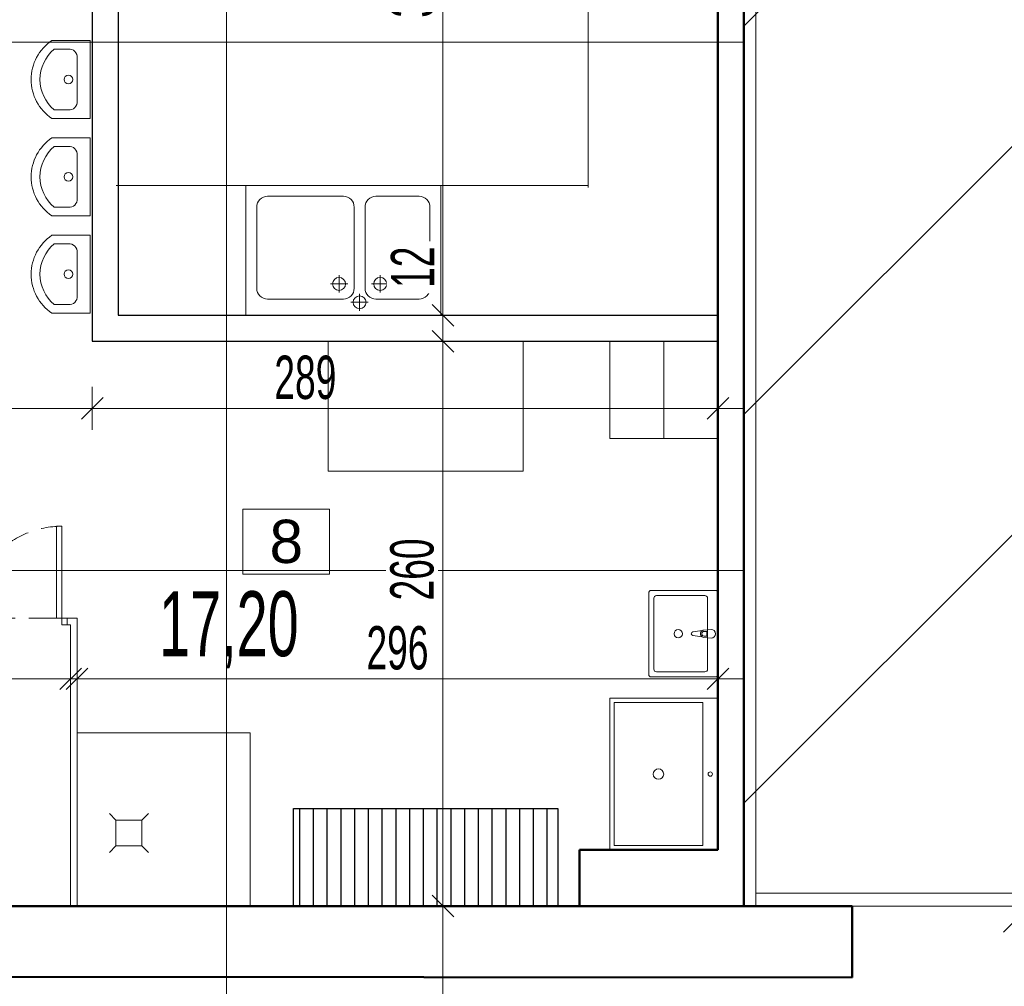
# Model space of a CAD drawing. Header units: millimetres. Extents: x 72202 to 304796, y 21658 to 519946.
# Tile 76 of 139: x 196016 to 196471, y 221114 to 221560. Entities that reach past the tile are written whole.
import ezdxf

# ---------------------------------------------------------------- set-up
doc = ezdxf.new("R2010")
doc.units = ezdxf.units.MM
doc.linetypes.add('DASHED', pattern=[19.05, 12.7, -6.35])
doc.layers.get('0').update_dxf_attribs({"color": 253})
doc.layers.get('Defpoints').update_dxf_attribs({"color": 253})
for name, color, linetype, lineweight in [('DRZWI I OKNA', 253, 'Continuous', 9), ('linia - gruba - projektowana', 253, 'Continuous', 50), ('linia - kreskowanie', 253, 'Continuous', 5), ('linia - meble', 253, 'Continuous', 9), ('LINIA CIENKA', 7, 'Continuous', 13), ('LINIA GRUBA', 253, 'Continuous', 30), ('LINIA WYMIAROWANIE', 253, 'Continuous', 9), ('linie - kreskowanie', 253, 'Continuous', 5), ('OPISY', 253, 'Continuous', 9), ('WOD-KAN', 253, 'Continuous', 9)]:
    doc.layers.add(name, color=color, linetype=linetype, lineweight=lineweight)
doc.layers.add('LINIA-NIE DRUKOWAĆ', color=253, linetype='Continuous', lineweight=20, plot=False)
doc.styles.add('simplex', font='arial.ttf')
doc.styles.get("Standard").update_dxf_attribs({"font": 'ARIALN.TTF', "width": 0.75})
doc.dimstyles.new('sebek100', dxfattribs={"dimtxt": 17, "dimasz": 10, "dimexe": 10, "dimexo": 20, "dimgap": 4, "dimtad": 1, "dimrnd": 0.5, "dimtxsty": 'Standard', "dimblk": 'OBLIQUE', "dimcen": 8, "dimclre": 1, "dimazin": 0, "dimtm": 1e-09, "dimtfac": 1, "dimtix": 1, "dimtmove": 1, "dimatfit": 3, "dimldrblk": 'zas', "dimfxl": 10, "dimfxlon": 1, "dimtolj": 2, "dimlwd": -1, "dimlwe": -1, "dimarcsym": 0})

# ---------------------------------------------------------------- blocks, each defined once
blk = doc.blocks.new('DRZWICZKI HPL')
at = {"layer": 'DRZWI I OKNA'}
for p, q in [((11251.92, 1442.26), (11251.92, 1444.76)), ((11251.92, 1442.26), (11254.92, 1442.26)), ((11254.92, 1442.26), (11254.92, 1444.76)), ((11254.92, 1442.26), (11297.42, 1442.26)), ((11254.92, 1439.76), (11254.92, 1442.26)), ((11297.42, 1442.26), (11297.42, 1439.76)), ((11297.42, 1439.76), (11254.92, 1439.76)), ((11297.42, 1359.76), (11254.92, 1359.76)), ((11254.92, 1359.76), (11254.92, 1357.26)), ((11297.42, 1357.26), (11297.42, 1359.76)), ((11251.92, 1357.26), (11254.92, 1357.26)), ((11251.92, 1357.26), (11251.92, 1354.76)), ((11254.92, 1357.26), (11297.42, 1357.26)), ((11254.92, 1357.26), (11254.92, 1354.76))]:
    blk.add_line(p, q, dxfattribs=at)
at = {"layer": 'DRZWI I OKNA', "linetype": 'DASHED'}
for p in [(11254.92, 1439.76), (11254.92, 1359.76)]:
    blk.add_line(p, (11254.92, 1399.76), dxfattribs=at)
for centre, start, end in [((11254.92, 1442.26), 270, 0), ((11254.92, 1357.26), 0, 90)]:
    blk.add_arc(centre, 42.5, start, end, dxfattribs=at)
blk = doc.blocks.new('WPUST PODŁOGOWY')
at = {"layer": 'WOD-KAN'}
for p, q in [((13188.42, 1529.76), (13185.42, 1532.76)), ((13200.42, 1529.76), (13203.42, 1532.76)), ((13185.42, 1514.76), (13188.42, 1517.76)), ((13203.42, 1514.76), (13200.42, 1517.76))]:
    blk.add_line(p, q, dxfattribs=at)
blk.add_lwpolyline([(13188.42, 1517.76), (13200.42, 1517.76), (13200.42, 1529.76), (13188.42, 1529.76)], close=True, dxfattribs=at)
blk = doc.blocks.new('ZLEW')
at = {"layer": 'WOD-KAN', "linetype": 'Continuous', "lineweight": 13}
for p, q in [((-29126.01, 13205.05), (-29126.01, 13213.05)), ((-29122.01, 13209.05), (-29130.01, 13209.05)), ((-29134.51, 13195.55), (-29134.51, 13203.55)), ((-29130.51, 13199.55), (-29138.51, 13199.55)), ((-29126.01, 13194.05), (-29126.01, 13186.05)), ((-29122.01, 13190.05), (-29130.01, 13190.05))]:
    blk.add_line(p, q, dxfattribs=at)
blk.add_lwpolyline([(-29080.51, 13162.05), (-29080.51, 13252.05), (-29140.51, 13252.05), (-29140.51, 13162.05)], close=True, dxfattribs=at)
for points in [[(-29128.01, 13202.05), (-29090.51, 13202.05, 0.414214), (-29085.51, 13207.05), (-29085.51, 13242.05, 0.414214), (-29090.51, 13247.05), (-29128.01, 13247.05, 0.414214), (-29133.01, 13242.05), (-29133.01, 13207.05, 0.414214)], [(-29085.51, 13172.05), (-29085.51, 13192.05, 0.414214), (-29090.51, 13197.05), (-29128.01, 13197.05, 0.414214), (-29133.01, 13192.05), (-29133.01, 13172.05, 0.414214), (-29128.01, 13167.05), (-29090.51, 13167.05, 0.414214)]]:
    blk.add_lwpolyline(points, format="xyb", close=True, dxfattribs=at)
for centre in [(-29126.01, 13209.05), (-29134.51, 13199.55), (-29126.01, 13190.05)]:
    blk.add_circle(centre, 3, dxfattribs=at)
blk = doc.blocks.new('_Oblique')
at = {"color": 0, "linetype": 'ByBlock', "lineweight": -2}
blk.add_line((-0.5, -0.5), (0.5, 0.5), dxfattribs=at)
blk = doc.blocks.new('*D387')
at = {"layer": 'Defpoints', "color": 0, "lineweight": -3, "ltscale": 4, "transparency": 16777216}
for p in [(195818.29, 221444.3), (196049.29, 221411.85), (196049.29, 221380.85)]:
    blk.add_point(p, dxfattribs=at)
at = {"layer": 'LINIA WYMIAROWANIE', "ltscale": 4, "transparency": 16777216}
for p, q in [((195818.29, 221390.85), (195818.29, 221370.85)), ((196049.29, 221390.85), (196049.29, 221370.85))]:
    blk.add_line(p, q, dxfattribs=at)
at = {"layer": 'LINIA WYMIAROWANIE', "color": 0, "ltscale": 4, "transparency": 16777216}
blk.add_line((195818.29, 221380.85), (196049.29, 221380.85), dxfattribs=at)
at = {"layer": 'LINIA WYMIAROWANIE', "color": 0, "ltscale": 4, "transparency": 16777216, "xscale": 10, "yscale": 10, "zscale": 10, "rotation": 180}
blk.add_blockref('_Oblique', (195818.29, 221380.85), dxfattribs=at)
at = {"layer": 'LINIA WYMIAROWANIE', "color": 0, "ltscale": 4, "transparency": 16777216, "xscale": 10, "yscale": 10, "zscale": 10}
blk.add_blockref('_Oblique', (196049.29, 221380.85), dxfattribs=at)
at = {"layer": 'LINIA WYMIAROWANIE', "color": 0, "lineweight": -3, "ltscale": 4, "transparency": 16777216, "insert": (195933.79, 221395.06), "char_height": 20, "attachment_point": 5, "bg_fill": 3, "box_fill_scale": 1.1, "bg_fill_color": 256, "bg_fill_true_color": 13158600, "bg_fill_transparency": 0}
blk.add_mtext('\\A2;230', dxfattribs=at)
blk = doc.blocks.new('zas')
blk = doc.blocks.new('*D388')
at = {"layer": 'Defpoints', "color": 0, "lineweight": -3, "ltscale": 4, "transparency": 16777216}
for p in [(196049.29, 221411.85), (196338.29, 221380.85), (196338.29, 221354.64)]:
    blk.add_point(p, dxfattribs=at)
at = {"layer": 'LINIA WYMIAROWANIE', "ltscale": 4, "transparency": 16777216}
for p, q in [((196049.29, 221390.85), (196049.29, 221370.85)), ((196338.29, 221374.64), (196338.29, 221390.85))]:
    blk.add_line(p, q, dxfattribs=at)
at = {"layer": 'LINIA WYMIAROWANIE', "color": 0, "ltscale": 4, "transparency": 16777216}
blk.add_line((196049.29, 221380.85), (196338.29, 221380.85), dxfattribs=at)
at = {"layer": 'LINIA WYMIAROWANIE', "color": 0, "ltscale": 4, "transparency": 16777216, "xscale": 10, "yscale": 10, "zscale": 10, "rotation": 180}
blk.add_blockref('_Oblique', (196049.29, 221380.85), dxfattribs=at)
at = {"layer": 'LINIA WYMIAROWANIE', "color": 0, "ltscale": 4, "transparency": 16777216, "xscale": 10, "yscale": 10, "zscale": 10}
blk.add_blockref('_Oblique', (196338.29, 221380.85), dxfattribs=at)
at = {"layer": 'LINIA WYMIAROWANIE', "color": 0, "lineweight": -3, "ltscale": 4, "transparency": 16777216, "insert": (196147.74, 221395.06), "char_height": 20, "attachment_point": 5, "bg_fill": 3, "box_fill_scale": 1.1, "bg_fill_color": 256, "bg_fill_true_color": 13158600, "bg_fill_transparency": 0}
blk.add_mtext('\\A2;289', dxfattribs=at)
blk = doc.blocks.new('*D393')
at = {"layer": 'Defpoints', "color": 0, "lineweight": -3, "ltscale": 4, "transparency": 16777216}
for p in [(196039.29, 221255.85), (195944.29, 221240.57), (196039.29, 221240.5)]:
    blk.add_point(p, dxfattribs=at)
at = {"layer": 'LINIA WYMIAROWANIE', "ltscale": 4, "transparency": 16777216}
for p, q in [((195944.29, 221255.85), (195944.29, 221265.85)), ((196039.29, 221255.85), (196039.29, 221265.85))]:
    blk.add_line(p, q, dxfattribs=at)
at = {"layer": 'LINIA WYMIAROWANIE', "color": 0, "ltscale": 4, "transparency": 16777216}
blk.add_line((195944.29, 221255.85), (196039.29, 221255.85), dxfattribs=at)
at = {"layer": 'LINIA WYMIAROWANIE', "color": 0, "ltscale": 4, "transparency": 16777216, "xscale": 10, "yscale": 10, "zscale": 10, "rotation": 180}
blk.add_blockref('_Oblique', (195944.29, 221255.85), dxfattribs=at)
at = {"layer": 'LINIA WYMIAROWANIE', "color": 0, "ltscale": 4, "transparency": 16777216, "xscale": 10, "yscale": 10, "zscale": 10}
blk.add_blockref('_Oblique', (196039.29, 221255.85), dxfattribs=at)
at = {"layer": 'LINIA WYMIAROWANIE', "color": 0, "lineweight": -3, "ltscale": 4, "transparency": 16777216, "insert": (195991.79, 221270.06), "char_height": 20, "attachment_point": 5, "bg_fill": 3, "box_fill_scale": 1.1, "bg_fill_color": 256, "bg_fill_true_color": 13158600, "bg_fill_transparency": 0}
blk.add_mtext('\\A2;95', dxfattribs=at)
blk = doc.blocks.new('*D394')
at = {"layer": 'Defpoints', "color": 0, "lineweight": -3, "ltscale": 4, "transparency": 16777216}
for p in [(196338.29, 221255.85), (196042.29, 221243.08), (196338.29, 221243.08)]:
    blk.add_point(p, dxfattribs=at)
at = {"layer": 'LINIA WYMIAROWANIE', "ltscale": 4, "transparency": 16777216}
for p, q in [((196042.29, 221255.85), (196042.29, 221265.85)), ((196338.29, 221255.85), (196338.29, 221265.85))]:
    blk.add_line(p, q, dxfattribs=at)
at = {"layer": 'LINIA WYMIAROWANIE', "color": 0, "ltscale": 4, "transparency": 16777216}
blk.add_line((196042.29, 221255.85), (196338.29, 221255.85), dxfattribs=at)
at = {"layer": 'LINIA WYMIAROWANIE', "color": 0, "ltscale": 4, "transparency": 16777216, "xscale": 10, "yscale": 10, "zscale": 10, "rotation": 180}
blk.add_blockref('_Oblique', (196042.29, 221255.85), dxfattribs=at)
at = {"layer": 'LINIA WYMIAROWANIE', "color": 0, "ltscale": 4, "transparency": 16777216, "xscale": 10, "yscale": 10, "zscale": 10}
blk.add_blockref('_Oblique', (196338.29, 221255.85), dxfattribs=at)
at = {"layer": 'LINIA WYMIAROWANIE', "color": 0, "lineweight": -3, "ltscale": 4, "transparency": 16777216, "insert": (196190.29, 221270.06), "char_height": 20, "attachment_point": 5, "bg_fill": 3, "box_fill_scale": 1.1, "bg_fill_color": 256, "bg_fill_true_color": 13158600, "bg_fill_transparency": 0}
blk.add_mtext('\\A2;296', dxfattribs=at)
blk = doc.blocks.new('1')
at = {"layer": 'linia - meble'}
for p, q in [((196048.26, 221570.83), (196030.66, 221570.83)), ((196048.26, 221534.83), (196048.26, 221570.83)), ((196031.66, 221566.83), (196038.26, 221566.83)), ((196042.26, 221542.83), (196042.26, 221562.83)), ((196038.26, 221538.83), (196031.66, 221538.83)), ((196048.26, 221534.83), (196030.66, 221534.83))]:
    blk.add_line(p, q, dxfattribs=at)
blk.add_circle((196038.26, 221552.83), 2, dxfattribs=at)
for centre, radius, start, end in [((196042.74, 221552.83), 21.67, 123.855, 236.145), ((196043.49, 221552.83), 18.33, 130.1905, 229.8095), ((196038.76, 221563.33), 3.54, 351.8699, 98.1301), ((196038.76, 221542.33), 3.54, 261.8699, 8.1301)]:
    blk.add_arc(centre, radius, start, end, dxfattribs=at)
blk = doc.blocks.new('*D411')
at = {"layer": 'Defpoints', "color": 0, "lineweight": -3, "ltscale": 4, "transparency": 16777216}
for p in [(196269.64, 221783.85), (196211.29, 221423.85), (196259.93, 221423.85)]:
    blk.add_point(p, dxfattribs=at)
at = {"layer": 'LINIA WYMIAROWANIE', "ltscale": 4, "transparency": 16777216}
for p, q in [((196221.29, 221783.85), (196201.29, 221783.85)), ((196221.29, 221423.85), (196201.29, 221423.85))]:
    blk.add_line(p, q, dxfattribs=at)
at = {"layer": 'LINIA WYMIAROWANIE', "color": 0, "ltscale": 4, "transparency": 16777216}
blk.add_line((196211.29, 221783.85), (196211.29, 221423.85), dxfattribs=at)
at = {"layer": 'LINIA WYMIAROWANIE', "color": 0, "ltscale": 4, "transparency": 16777216, "xscale": 10, "yscale": 10, "zscale": 10}
for p, rotation in [((196211.29, 221783.85), 90), ((196211.29, 221423.85), 270)]:
    blk.add_blockref('_Oblique', p, dxfattribs=dict(at, rotation=rotation))
at = {"layer": 'LINIA WYMIAROWANIE', "color": 0, "lineweight": -3, "ltscale": 4, "transparency": 16777216, "insert": (196197.08, 221575.74), "char_height": 20, "attachment_point": 5, "rotation": 90, "bg_fill": 3, "box_fill_scale": 1.1, "bg_fill_color": 256, "bg_fill_true_color": 13158600, "bg_fill_transparency": 0}
blk.add_mtext('\\A2;360', dxfattribs=at)
blk = doc.blocks.new('*D412')
at = {"layer": 'Defpoints', "color": 0, "lineweight": -3, "ltscale": 4, "transparency": 16777216}
for p in [(196259.93, 221423.85), (196211.29, 221411.85), (196263.07, 221411.85)]:
    blk.add_point(p, dxfattribs=at)
at = {"layer": 'LINIA WYMIAROWANIE', "color": 0, "ltscale": 4, "transparency": 16777216}
for p, q in [((196211.29, 221458.24), (196211.29, 221423.85)), ((196211.29, 221423.85), (196211.29, 221411.85))]:
    blk.add_line(p, q, dxfattribs=at)
at = {"layer": 'LINIA WYMIAROWANIE', "ltscale": 4, "transparency": 16777216}
for p, q in [((196221.29, 221423.85), (196201.29, 221423.85)), ((196221.29, 221411.85), (196201.29, 221411.85))]:
    blk.add_line(p, q, dxfattribs=at)
at = {"layer": 'LINIA WYMIAROWANIE', "color": 0, "ltscale": 4, "transparency": 16777216, "xscale": 10, "yscale": 10, "zscale": 10}
for p, rotation in [((196211.29, 221423.85), 90), ((196211.29, 221411.85), 270)]:
    blk.add_blockref('_Oblique', p, dxfattribs=dict(at, rotation=rotation))
at = {"layer": 'LINIA WYMIAROWANIE', "color": 0, "lineweight": -3, "ltscale": 4, "transparency": 16777216, "insert": (196197.25, 221446.06), "char_height": 20, "attachment_point": 5, "rotation": 90, "bg_fill": 3, "box_fill_scale": 1.1, "bg_fill_color": 256, "bg_fill_true_color": 13158600, "bg_fill_transparency": 0}
blk.add_mtext('\\A2;12', dxfattribs=at)
blk = doc.blocks.new('*D413')
at = {"layer": 'Defpoints', "color": 0, "lineweight": -3, "ltscale": 4, "transparency": 16777216}
for p in [(196263.07, 221411.85), (196211.29, 221150.85), (196274.29, 221150.85)]:
    blk.add_point(p, dxfattribs=at)
at = {"layer": 'LINIA WYMIAROWANIE', "ltscale": 4, "transparency": 16777216}
for p, q in [((196221.29, 221411.85), (196201.29, 221411.85)), ((196221.29, 221150.85), (196201.29, 221150.85))]:
    blk.add_line(p, q, dxfattribs=at)
at = {"layer": 'LINIA WYMIAROWANIE', "color": 0, "ltscale": 4, "transparency": 16777216}
blk.add_line((196211.29, 221411.85), (196211.29, 221150.85), dxfattribs=at)
at = {"layer": 'LINIA WYMIAROWANIE', "color": 0, "ltscale": 4, "transparency": 16777216, "xscale": 10, "yscale": 10, "zscale": 10}
for p, rotation in [((196211.29, 221411.85), 90), ((196211.29, 221150.85), 270)]:
    blk.add_blockref('_Oblique', p, dxfattribs=dict(at, rotation=rotation))
at = {"layer": 'LINIA WYMIAROWANIE', "color": 0, "lineweight": -3, "ltscale": 4, "transparency": 16777216, "insert": (196197.08, 221306.39), "char_height": 20, "attachment_point": 5, "rotation": 90, "bg_fill": 3, "box_fill_scale": 1.1, "bg_fill_color": 256, "bg_fill_true_color": 13158600, "bg_fill_transparency": 0}
blk.add_mtext('\\A2;260', dxfattribs=at)
blk = doc.blocks.new('*D416')
at = {"layer": 'Defpoints', "color": 0, "lineweight": -3, "ltscale": 4, "transparency": 16777216}
for p in [(196026.38, 221583.85), (195964.45, 221283.85), (195971.29, 221283.85)]:
    blk.add_point(p, dxfattribs=at)
at = {"layer": 'LINIA WYMIAROWANIE', "ltscale": 4, "transparency": 16777216}
for p, q in [((195981.29, 221583.85), (195961.29, 221583.85)), ((195971.29, 221283.85), (195981.29, 221283.85))]:
    blk.add_line(p, q, dxfattribs=at)
at = {"layer": 'LINIA WYMIAROWANIE', "color": 0, "ltscale": 4, "transparency": 16777216}
blk.add_line((195971.29, 221583.85), (195971.29, 221283.85), dxfattribs=at)
at = {"layer": 'LINIA WYMIAROWANIE', "color": 0, "ltscale": 4, "transparency": 16777216, "xscale": 10, "yscale": 10, "zscale": 10}
for p, rotation in [((195971.29, 221583.85), 90), ((195971.29, 221283.85), 270)]:
    blk.add_blockref('_Oblique', p, dxfattribs=dict(at, rotation=rotation))
at = {"layer": 'LINIA WYMIAROWANIE', "color": 0, "lineweight": -3, "ltscale": 4, "transparency": 16777216, "insert": (195957.08, 221433.85), "char_height": 20, "attachment_point": 5, "rotation": 90, "bg_fill": 3, "box_fill_scale": 1.1, "bg_fill_color": 256, "bg_fill_true_color": 13158600, "bg_fill_transparency": 0}
blk.add_mtext('\\A2;300', dxfattribs=at)
blk = doc.blocks.new('BASEN ZXE STALI NIERDZEWNIEJ')
at = {"layer": 'WOD-KAN', "linetype": 'Continuous', "lineweight": 13}
blk.add_lwpolyline([(13196.17, 1362.34), (13196.17, 1312.34), (13266.17, 1312.34), (13266.17, 1362.34), (13196.17, 1362.34)], dxfattribs=at)
blk.add_lwpolyline([(13198.17, 1355.34), (13198.17, 1314.34), (13264.17, 1314.34), (13264.17, 1355.34)], close=True, dxfattribs=at)
for centre, radius in [((13231.17, 1358.77), 0.997), ((13231.17, 1334.84), 2.41)]:
    blk.add_circle(centre, radius, dxfattribs=at)
blk = doc.blocks.new('UM')
at = {"layer": 'WOD-KAN', "linetype": 'Continuous', "lineweight": 13}
for p, q in [((18.5, 40), (-28.5, 40)), ((-30, 38.5), (-30, 1.5)), ((-27, 35.5), (-27, 7.5)), ((15.5, 37), (-25.5, 37)), ((17, 7.5), (17, 35.5)), ((20, 1.5), (20, 38.5)), ((-6.77, 9.15), (-6.11, 14.44)), ((-3.89, 14.44), (-3.23, 9.15)), ((-25.5, 6), (15.5, 6)), ((-7.5, 4), (-7.1, 8.2)), ((-6.36, 7.98), (-6.36, 6.49)), ((-6.36, 6.49), (-3.64, 6.49)), ((-3.64, 6.49), (-3.64, 7.98)), ((-2.9, 8.2), (-2.5, 4)), ((-28.5, 0), (18.5, 0))]:
    blk.add_line(p, q, dxfattribs=at)
blk.add_circle((-5, 22.96), 2.41, dxfattribs=at)
for centre, radius, start, end in [((-28.5, 38.5), 1.5, 90, 180), ((18.5, 38.5), 1.5, 0, 90), ((-25.5, 35.5), 1.5, 90, 180), ((15.5, 35.5), 1.5, 0, 90), ((-5, 14.3), 1.12, 7.1389, 172.8611), ((-25.5, 7.5), 1.5, 180, 270), ((-5, 8.01), 2.11, 147.229, 174.8304), ((-5, 8.01), 2.11, 32.771, 147.229), ((-5, 7.98), 1.36, 0, 180), ((-5, 8.01), 2.11, 5.1696, 32.771), ((15.5, 7.5), 1.5, 270, 0), ((-28.5, 1.5), 1.5, 180, 270), ((-5, 4), 2.5, 180, 0), ((18.5, 1.5), 1.5, 270, 0)]:
    blk.add_arc(centre, radius, start, end, dxfattribs=at)

msp = doc.modelspace()

# ---------------------------------------------------------------- hatches: boundary and pattern name
at = {"layer": 'linia - kreskowanie'}
h = msp.add_hatch(dxfattribs=at)
h.set_pattern_fill('ANSI31', color=8, scale=40)
h.set_pattern_definition([(45, (56619.7, 32256.06), (-89.80256, 89.80256), [])])
h.paths.add_polyline_path([(198832.725, 222178.761), (198839.81, 222204.675), (199063.501, 222228.904), (198963.029, 223156.479), (196035.652, 222839.393), (196103.818, 222210.074), (196240.541, 222224.884), (196240.459, 221997.338), (196240.459, 221796.737), (196350.333, 221796.737), (196350.333, 221138.737), (199068.086, 221138.737), (199068.086, 221771.737), (198833.148, 221771.737)])
at = {"layer": 'linie - kreskowanie', "lineweight": -3, "ltscale": 4}
h = msp.add_hatch(dxfattribs=at)
h.set_pattern_fill('ANSI31', color=256, scale=2, angle=45)
h.paths.add_polyline_path([(196211.292, 221195.846), (196142.292, 221195.846), (196142.292, 221150.846), (196211.292, 221150.846)])
h.paths.add_polyline_path([(196264.292, 221195.846), (196211.292, 221195.846), (196211.292, 221150.846), (196264.292, 221150.846)])

# ---------------------------------------------------------------- linework, layer by layer
at = {"layer": 'linia - gruba - projektowana'}
for p, q in [((196338.292, 221176.846), (196338.292, 221783.846)), ((196350.292, 221150.846), (196350.292, 221783.846)), ((196274.292, 221150.846), (196274.292, 221176.846)), ((196274.292, 221176.846), (196338.292, 221176.846)), ((195844.292, 221150.846), (196274.292, 221150.846)), ((196274.292, 221150.846), (196400.292, 221150.846)), ((196350.292, 221150.846), (196400.292, 221150.846)), ((196400.292, 221117.846), (196400.292, 221150.846)), ((196400.292, 221117.846), (195458.465, 221118.493))]:
    msp.add_line(p, q, dxfattribs=at)
at = {"layer": 'LINIA CIENKA'}
for p, q in [((196278.292, 221482.846), (196278.292, 221783.846)), ((196060.292, 221483.846), (196278.292, 221483.846)), ((196042.292, 221283.846), (196042.292, 221150.846)), ((196039.292, 221280.846), (196039.292, 221150.846))]:
    msp.add_line(p, q, dxfattribs=at)
for points in [[(198975.828, 223169.34), (196041.492, 222851.501), (196109.658, 222222.182), (196246.381, 222236.991), (196246.299, 222009.445), (196246.299, 222009.445), (196246.299, 221808.844), (196355.808, 221808.844), (196355.808, 221150.844), (199073.926, 221150.844), (199073.926, 221783.844), (198838.988, 221783.844), (198838.86, 221907.081)], [(196037.762, 221280.846), (196037.762, 221283.846), (196042.292, 221283.846)], [(196037.762, 221280.846), (196039.292, 221280.846)]]:
    msp.add_lwpolyline(points, dxfattribs=at)
for points in [[(196338.292, 221366.846), (196338.292, 221411.846), (196288.292, 221411.846), (196288.292, 221366.846)], [(196042.292, 221150.846), (196122.292, 221150.937), (196122.292, 221230.937), (196042.292, 221230.937)]]:
    msp.add_lwpolyline(points, close=True, dxfattribs=at)
at = {"layer": 'LINIA GRUBA'}
for p, q in [((196061.292, 221783.846), (196061.292, 221423.846)), ((196049.292, 221582.937), (196049.292, 221411.846)), ((196061.292, 221423.846), (196338.262, 221423.846)), ((196049.292, 221411.846), (196338.262, 221411.846))]:
    msp.add_line(p, q, dxfattribs=at)
at = {"layer": 'LINIA-NIE DRUKOWAĆ'}
msp.add_line((196350.292, 221550.024), (194608.852, 221550.024), dxfattribs=at)
for points in [[(198970.028, 223169.341), (196035.692, 222851.502), (196103.858, 222222.183), (196246.623, 222236.99), (196246.292, 222009.443), (196246.292, 222009.146), (196246.299, 221808.846), (196350.008, 221808.846), (196350.008, 221150.846), (199068.126, 221150.846), (199068.126, 221783.846), (198833.188, 221783.846), (198832.766, 222190.869), (198839.85, 222216.783), (199063.541, 222241.013), (198963.069, 223168.587)], [(195818.292, 221783.846), (195818.292, 221218.846), (195844.292, 221218.846), (195844.292, 221166.846), (195844.292, 221150.846), (196274.292, 221150.846), (196274.292, 221176.846), (196338.292, 221176.846), (196338.292, 221783.846), (195818.292, 221783.846)], [(196350.292, 221783.846), (196387.792, 221783.846), (196625.292, 221783.846), (196625.292, 221605.846), (196880.292, 221605.846), (196880.292, 221345.846), (196625.292, 221345.846), (196625.292, 221150.846), (196350.292, 221150.846), (196350.292, 221783.846)], [(195818.292, 221219.755), (195818.262, 221583.846), (196049.292, 221583.846), (196049.292, 221411.846), (196338.284, 221411.846), (196338.314, 221176.846), (196274.314, 221176.846), (196274.314, 221150.846), (195847.292, 221150.846), (195844.292, 221150.846), (195844.292, 221218.846), (195818.292, 221218.846)], [(194483.292, 221380.846), (196350.292, 221380.846)], [(194483.292, 221305.846), (196350.292, 221305.846)], [(194483.292, 221255.846), (196350.292, 221255.846)]]:
    msp.add_lwpolyline(points, dxfattribs=at)
for points in [[(198957.55, 223161.975), (196042.103, 222846.182), (196108.977, 222228.793), (196246.383, 222243.676), (196246.292, 222009.443), (196246.299, 221814.844), (196355.808, 221814.844), (196355.808, 221156.844), (199061.926, 221156.844), (199061.926, 221777.844), (198826.994, 221777.844), (198826.565, 222191.671), (198834.94, 222222.307), (199056.73, 222246.331)], [(196338.292, 221783.846), (196061.292, 221783.846), (196061.292, 221423.846), (196338.262, 221423.846)]]:
    msp.add_lwpolyline(points, close=True, dxfattribs=at)
at = {"layer": 'OPISY'}
msp.add_lwpolyline([(196118.934, 221334.233), (196118.934, 221304.233), (196158.934, 221304.233), (196158.934, 221334.233)], close=True, dxfattribs=at)

# ---------------------------------------------------------------- block references
at = {"layer": 'LINIA CIENKA', "xscale": -1, "rotation": 270}
for name, p in [('DRZWICZKI HPL', (194592.998, 210028.925)), ('WPUST PODŁOGOWY', (194542.498, 207990.181))]:
    msp.add_blockref(name, p, dxfattribs=at)
at = {"layer": 'LINIA WYMIAROWANIE', "lineweight": -3}
for p in [(0.018, -20.002), (0.018, -65.002)]:
    msp.add_blockref('1', p, dxfattribs=at)
at = {"layer": 'WOD-KAN', "rotation": 89.99999999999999}
msp.add_blockref('ZLEW', (209372.339, 250564.358), dxfattribs=at)

# ---------------------------------------------------------------- texts
at = {"layer": 'LINIA-NIE DRUKOWAĆ', "insert": (196080.149, 221296.322), "char_height": 30, "width": 125.07, "attachment_point": 1}
msp.add_mtext('\\pt120;17,20', dxfattribs=at)
at = {"layer": 'OPISY', "insert": (196138.934, 221319.233), "char_height": 20, "width": 40, "attachment_point": 5, "style": 'simplex'}
msp.add_mtext('8', dxfattribs=at)

# ---------------------------------------------------------------- next in the draw order: dimensions: what is measured, and where the dimension line sits
at = {"layer": 'LINIA WYMIAROWANIE', "lineweight": -3, "ltscale": 4}
dim = msp.add_linear_dim(base=(196049.292, 221380.846), p1=(195818.287, 221444.302), p2=(196049.292, 221411.846), text='230', dimstyle='sebek100', override={"dimtxt": 20, "dimrnd": 0, "dimclre": 256, "dimtfill": 1, "dimarcsym": 2}, dxfattribs=at)
dim.commit()
dim.dimension.update_dxf_attribs({"geometry": '*D387', "text_midpoint": (195933.79, 221395.057)})
dim = msp.add_linear_dim(base=(196039.292, 221255.846), p1=(195944.292, 221240.565), p2=(196039.292, 221240.495), dimstyle='sebek100', override={"dimtxt": 20, "dimrnd": 0, "dimclre": 256, "dimtfill": 1, "dimarcsym": 2}, dxfattribs=at)
dim.commit()
dim.dimension.update_dxf_attribs({"geometry": '*D393', "text_midpoint": (195991.792, 221270.057)})

# ---------------------------------------------------------------- next in the draw order: block references
at = {"layer": 'LINIA WYMIAROWANIE', "lineweight": -3}
msp.add_blockref('1', (0.018, -110.002), dxfattribs=at)

# ---------------------------------------------------------------- next in the draw order: dimensions: what is measured, and where the dimension line sits
at = {"layer": 'LINIA WYMIAROWANIE', "lineweight": -3, "ltscale": 4}
dim = msp.add_linear_dim(base=(196338.292, 221380.846), p1=(196049.292, 221411.846), p2=(196338.292, 221354.639), dimstyle='sebek100', override={"dimtxt": 20, "dimrnd": 0, "dimclre": 256, "dimtfill": 1, "dimarcsym": 2}, dxfattribs=at)
dim.commit()
dim.dimension.update_dxf_attribs({"geometry": '*D388', "text_midpoint": (196147.739, 221380.846), "dimtype": 160})
dim = msp.add_linear_dim(base=(196338.292, 221255.846), p1=(196042.292, 221243.081), p2=(196338.292, 221243.081), dimstyle='sebek100', override={"dimtxt": 20, "dimrnd": 0, "dimclre": 256, "dimtfill": 1, "dimarcsym": 2}, dxfattribs=at)
dim.commit()
dim.dimension.update_dxf_attribs({"geometry": '*D394', "text_midpoint": (196190.292, 221270.057)})

# ---------------------------------------------------------------- next in the draw order: linework, layer by layer
at = {"layer": 'LINIA CIENKA'}
msp.add_line((196313.292, 221366.846), (196313.292, 221411.846), dxfattribs=at)
at = {"layer": 'LINIA-NIE DRUKOWAĆ'}
for p, q in [((196111.292, 221020.846), (196111.292, 222419.612)), ((196211.292, 221020.846), (196211.292, 222419.612))]:
    msp.add_line(p, q, dxfattribs=at)

# ---------------------------------------------------------------- next in the draw order: block references
at = {"layer": 'WOD-KAN', "xscale": -0.8, "yscale": 0.8, "zscale": 0.8, "rotation": 90}
msp.add_blockref('UM', (196338.292, 221272.698), dxfattribs=at)
at = {"layer": 'WOD-KAN', "rotation": 270}
msp.add_blockref('BASEN ZXE STALI NIERDZEWNIEJ', (194975.97, 234443.011), dxfattribs=at)

# ---------------------------------------------------------------- next in the draw order: dimensions: what is measured, and where the dimension line sits
at = {"layer": 'LINIA WYMIAROWANIE', "lineweight": -3, "ltscale": 4}
dim = msp.add_linear_dim(base=(195971.292, 221283.846), p1=(196026.381, 221583.846), p2=(195964.448, 221283.846), angle=90, dimstyle='sebek100', override={"dimtxt": 20, "dimrnd": 0, "dimclre": 256, "dimtfill": 1, "dimarcsym": 2}, dxfattribs=at)
dim.commit()
dim.dimension.update_dxf_attribs({"geometry": '*D416', "text_midpoint": (195957.081, 221433.846)})

# ---------------------------------------------------------------- next in the draw order: dimensions: what is measured, and where the dimension line sits
dim = msp.add_linear_dim(base=(196211.292, 221423.846), p1=(196269.637, 221783.846), p2=(196259.927, 221423.846), angle=90, dimstyle='sebek100', override={"dimtxt": 20, "dimrnd": 0, "dimclre": 256, "dimtfill": 1, "dimarcsym": 2}, dxfattribs=at)
dim.commit()
dim.dimension.update_dxf_attribs({"geometry": '*D411', "text_midpoint": (196211.292, 221575.736), "dimtype": 160})

# ---------------------------------------------------------------- next in the draw order: dimensions: what is measured, and where the dimension line sits
dim = msp.add_linear_dim(base=(196211.292, 221411.846), p1=(196259.927, 221423.846), p2=(196263.074, 221411.846), angle=90, dimstyle='sebek100', override={"dimtxt": 20, "dimrnd": 0, "dimclre": 256, "dimtfill": 1, "dimarcsym": 2}, dxfattribs=at)
dim.commit()
dim.dimension.update_dxf_attribs({"geometry": '*D412', "text_midpoint": (196210.292, 221446.063), "dimtype": 160})

# ---------------------------------------------------------------- next in the draw order: dimensions: what is measured, and where the dimension line sits
dim = msp.add_linear_dim(base=(196211.292, 221150.846), p1=(196263.074, 221411.846), p2=(196274.292, 221150.846), angle=90, text='260', dimstyle='sebek100', override={"dimtxt": 20, "dimrnd": 0, "dimclre": 256, "dimtfill": 1, "dimarcsym": 2}, dxfattribs=at)
dim.commit()
dim.dimension.update_dxf_attribs({"geometry": '*D413', "text_midpoint": (196211.292, 221306.387), "dimtype": 160})

# ---------------------------------------------------------------- next in the draw order: linework, layer by layer
at = {"layer": 'LINIA CIENKA'}
msp.add_lwpolyline([(196158.294, 221411.846), (196248.294, 221411.846), (196248.294, 221351.846), (196158.294, 221351.846)], close=True, dxfattribs=at)
at = {"layer": 'LINIA CIENKA', "lineweight": -3, "ltscale": 4}
msp.add_lwpolyline([(196142.292, 221195.846), (196264.292, 221195.846), (196264.292, 221150.846), (196142.292, 221150.846)], close=True, dxfattribs=at)

doc.saveas('drawing.dxf')
